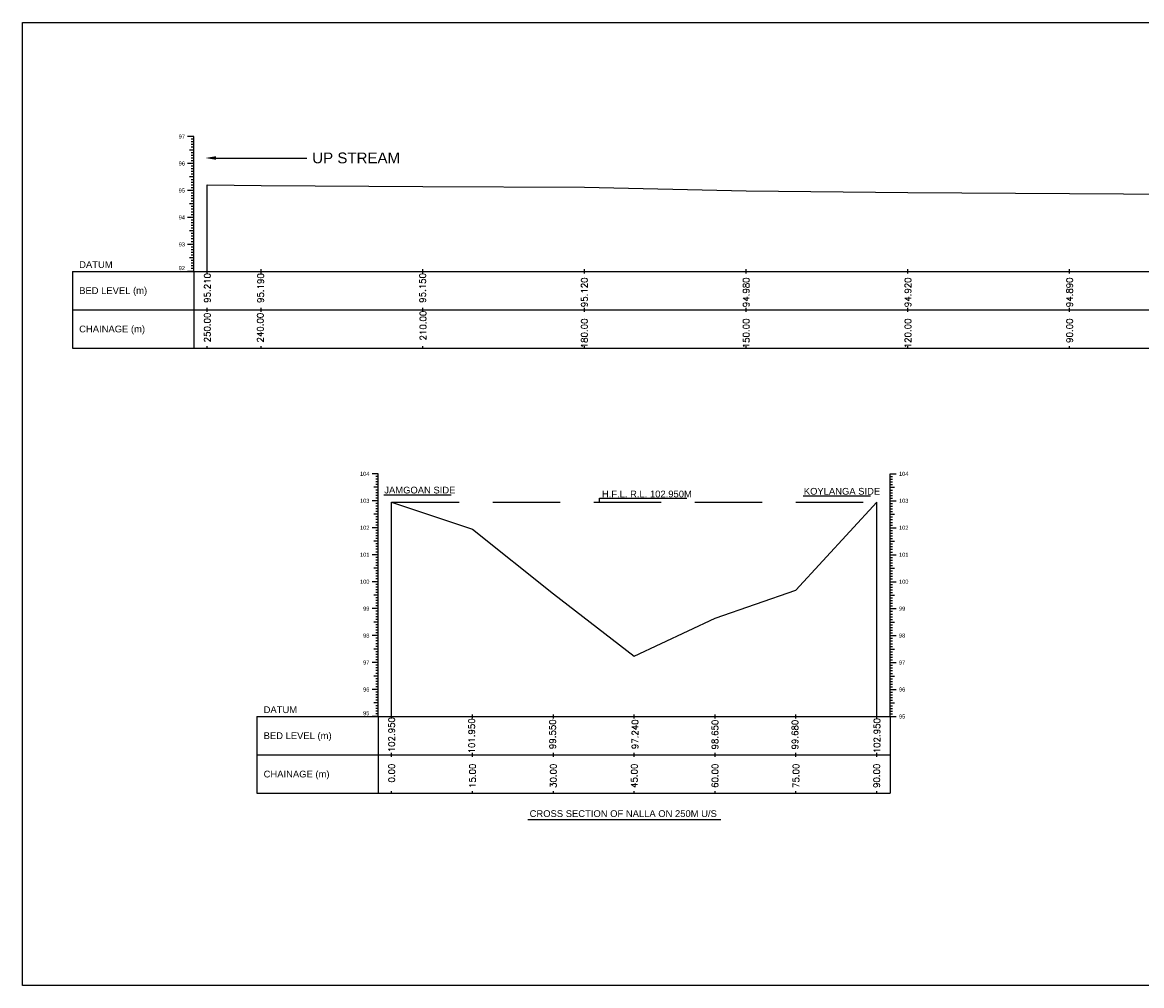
# Model space of a CAD drawing. Header units: millimetres. Extents: x 64653 to 65775, y 39345 to 39703.
# Tile 1 of 3: x 64653 to 65068, y 39345 to 39703. Entities that reach past the tile are written whole.
import ezdxf
from ezdxf import colors
from ezdxf.entities.mleader import LeaderData, LeaderLine
from ezdxf.enums import TextEntityAlignment as Align
from ezdxf.math import Vec2, Vec3

# ---------------------------------------------------------------- set-up
doc = ezdxf.new("R2010")
doc.units = ezdxf.units.MM
doc.header["$LTSCALE"] = 10
doc.linetypes.add('HIDDEN', pattern=[0.375, 0.25, -0.125])
doc.layers.add('CS_Drawing', color=7, linetype='Continuous')
doc.layers.add('GL', color=3, linetype='HIDDEN')
doc.styles.add('romans', font='romans.shx', dxfattribs={"height": 2.34})
doc.styles.get("Standard").update_dxf_attribs({"font": 'arial.ttf'})

msp = doc.modelspace()

# ---------------------------------------------------------------- linework, layer by layer
at = {"linetype": 'HIDDEN', "ltscale": 10}
for p, q in [((64786.59, 39527.36), (64812, 39527.36)), ((64942.26, 39526.92), (64967.68, 39526.92))]:
    msp.add_line(p, q, dxfattribs=at)
at = {"color": 175, "linetype": 'HIDDEN', "lineweight": -2, "ltscale": 10, "true_color": 0x4554a5}
msp.add_line((64789.55, 39524.6), (64969.55, 39524.6), dxfattribs=at)
at = {"color": 0, "linetype": 'ByBlock', "lineweight": -2, "ltscale": 10}
for p, q in [((64866.64, 39524.53), (64866.64, 39526.05)), ((64866.64, 39526.05), (64899.1, 39526.05))]:
    msp.add_line(p, q, dxfattribs=at)
at = {"linetype": 'ByBlock', "ltscale": 10}
msp.add_line((64840.1, 39406.94), (64911.66, 39406.94), dxfattribs=at)
msp.add_line((64840.1, 39406.94), (64911.66, 39406.94), dxfattribs=at)
at = {"color": 0, "linetype": 'ByBlock', "lineweight": -2, "ltscale": 10}
msp.add_lwpolyline([(64652.53, 39702.55), (65775.39, 39702.55), (65775.39, 39345.27), (64652.53, 39345.27)], close=True, dxfattribs=at)
at = {"layer": 'CS_Drawing'}
for p, q in [((64716.1, 39660.21), (64713.85, 39660.21)), ((64716.1, 39660.21), (64714.53, 39660.21)), ((64716.1, 39660.21), (64715.2, 39660.21)), ((64716.1, 39659.21), (64715.2, 39659.21)), ((64716.1, 39658.21), (64715.2, 39658.21)), ((64716.1, 39657.21), (64715.2, 39657.21)), ((64716.1, 39610.21), (64716.1, 39660.21)), ((64716.1, 39655.21), (64714.53, 39655.21)), ((64716.1, 39656.21), (64715.2, 39656.21)), ((64716.1, 39655.21), (64715.2, 39655.21)), ((64716.1, 39654.21), (64715.2, 39654.21)), ((64716.1, 39653.21), (64715.2, 39653.21)), ((64716.1, 39650.21), (64713.85, 39650.21)), ((64716.1, 39650.21), (64714.53, 39650.21)), ((64716.1, 39652.21), (64715.2, 39652.21)), ((64716.1, 39651.21), (64715.2, 39651.21)), ((64716.1, 39650.21), (64715.2, 39650.21)), ((64716.1, 39649.21), (64715.2, 39649.21)), ((64716.1, 39645.21), (64714.53, 39645.21)), ((64716.1, 39648.21), (64715.2, 39648.21)), ((64716.1, 39647.21), (64715.2, 39647.21)), ((64716.1, 39646.21), (64715.2, 39646.21)), ((64716.1, 39645.21), (64715.2, 39645.21)), ((64716.1, 39644.21), (64715.2, 39644.21)), ((64716.1, 39643.21), (64715.2, 39643.21)), ((64716.1, 39642.21), (64715.2, 39642.21)), ((64716.1, 39641.21), (64715.2, 39641.21)), ((64721.1, 39610.21), (64721.1, 39642.31)), ((64716.1, 39640.21), (64713.85, 39640.21)), ((64716.1, 39640.21), (64714.53, 39640.21)), ((64716.1, 39640.21), (64715.2, 39640.21)), ((64716.1, 39639.21), (64715.2, 39639.21)), ((64716.1, 39638.21), (64715.2, 39638.21)), ((64716.1, 39637.21), (64715.2, 39637.21)), ((64716.1, 39635.21), (64714.53, 39635.21)), ((64716.1, 39636.21), (64715.2, 39636.21)), ((64716.1, 39635.21), (64715.2, 39635.21)), ((64716.1, 39634.21), (64715.2, 39634.21)), ((64716.1, 39633.21), (64715.2, 39633.21)), ((64716.1, 39632.21), (64715.2, 39632.21)), ((64716.1, 39630.21), (64713.85, 39630.21)), ((64716.1, 39630.21), (64714.53, 39630.21)), ((64716.1, 39631.21), (64715.2, 39631.21)), ((64716.1, 39630.21), (64715.2, 39630.21)), ((64716.1, 39629.21), (64715.2, 39629.21)), ((64716.1, 39628.21), (64715.2, 39628.21)), ((64716.1, 39625.21), (64714.53, 39625.21)), ((64716.1, 39627.21), (64715.2, 39627.21)), ((64716.1, 39626.21), (64715.2, 39626.21)), ((64716.1, 39625.21), (64715.2, 39625.21)), ((64716.1, 39624.21), (64715.2, 39624.21)), ((64716.1, 39620.21), (64713.85, 39620.21)), ((64716.1, 39620.21), (64714.53, 39620.21)), ((64716.1, 39623.21), (64715.2, 39623.21)), ((64716.1, 39622.21), (64715.2, 39622.21)), ((64716.1, 39621.21), (64715.2, 39621.21)), ((64716.1, 39620.21), (64715.2, 39620.21)), ((64716.1, 39619.21), (64715.2, 39619.21)), ((64716.1, 39618.21), (64715.2, 39618.21)), ((64716.1, 39617.21), (64715.2, 39617.21)), ((64716.1, 39616.21), (64715.2, 39616.21)), ((64716.1, 39615.21), (64714.53, 39615.21)), ((64716.1, 39615.21), (64715.2, 39615.21)), ((64716.1, 39614.21), (64715.2, 39614.21)), ((64716.1, 39613.21), (64715.2, 39613.21)), ((64716.1, 39612.21), (64715.2, 39612.21)), ((64671.1, 39610.21), (64716.1, 39610.21)), ((64671.1, 39610.21), (64671.1, 39581.71)), ((64716.1, 39610.21), (64713.85, 39610.21)), ((64716.1, 39610.21), (64714.53, 39610.21)), ((64716.1, 39611.21), (64715.2, 39611.21)), ((64716.1, 39610.21), (64715.2, 39610.21)), ((64716.1, 39610.21), (65726.1, 39610.21)), ((64716.1, 39610.21), (64716.1, 39581.71)), ((64721.1, 39609.46), (64721.1, 39610.96)), ((64741.1, 39609.46), (64741.1, 39610.96)), ((64801.1, 39609.46), (64801.1, 39610.96)), ((64861.1, 39609.46), (64861.1, 39610.96)), ((64921.1, 39609.46), (64921.1, 39610.96)), ((64981.1, 39609.46), (64981.1, 39610.96)), ((65041.1, 39609.46), (65041.1, 39610.96)), ((64671.1, 39595.96), (64716.1, 39595.96)), ((64716.1, 39595.96), (65726.1, 39595.96)), ((64716.1, 39595.96), (65726.1, 39595.96)), ((64721.1, 39595.21), (64721.1, 39596.71)), ((64741.1, 39595.21), (64741.1, 39596.71)), ((64801.1, 39595.21), (64801.1, 39596.71)), ((64861.1, 39595.21), (64861.1, 39596.71)), ((64921.1, 39595.21), (64921.1, 39596.71)), ((64981.1, 39595.21), (64981.1, 39596.71)), ((65041.1, 39595.21), (65041.1, 39596.71)), ((64721.1, 39581.71), (64721.1, 39582.46)), ((64741.1, 39581.71), (64741.1, 39582.46)), ((64801.1, 39581.71), (64801.1, 39582.46)), ((64861.1, 39581.71), (64861.1, 39582.46)), ((64921.1, 39581.71), (64921.1, 39582.46)), ((64981.1, 39581.71), (64981.1, 39582.46)), ((65041.1, 39581.71), (65041.1, 39582.46)), ((64671.1, 39581.71), (64716.1, 39581.71)), ((64716.1, 39581.71), (65726.1, 39581.71)), ((64784.55, 39535.1), (64782.3, 39535.1)), ((64784.55, 39535.1), (64782.98, 39535.1)), ((64784.55, 39535.1), (64783.65, 39535.1)), ((64784.55, 39534.1), (64783.65, 39534.1)), ((64784.55, 39533.1), (64783.65, 39533.1)), ((64784.55, 39445.1), (64784.55, 39535.1)), ((64974.55, 39535.1), (64976.8, 39535.1)), ((64974.55, 39535.1), (64976.13, 39535.1)), ((64974.55, 39535.1), (64975.45, 39535.1)), ((64974.55, 39445.1), (64974.55, 39535.1)), ((64974.55, 39534.1), (64975.45, 39534.1)), ((64974.55, 39533.1), (64975.45, 39533.1)), ((64784.55, 39530.1), (64782.98, 39530.1)), ((64784.55, 39532.1), (64783.65, 39532.1)), ((64784.55, 39531.1), (64783.65, 39531.1)), ((64784.55, 39530.1), (64783.65, 39530.1)), ((64784.55, 39529.1), (64783.65, 39529.1)), ((64974.55, 39532.1), (64975.45, 39532.1)), ((64974.55, 39531.1), (64975.45, 39531.1)), ((64974.55, 39530.1), (64976.13, 39530.1)), ((64974.55, 39530.1), (64975.45, 39530.1)), ((64974.55, 39529.1), (64975.45, 39529.1)), ((64784.55, 39525.1), (64782.3, 39525.1)), ((64784.55, 39525.1), (64782.98, 39525.1)), ((64784.55, 39528.1), (64783.65, 39528.1)), ((64784.55, 39527.1), (64783.65, 39527.1)), ((64784.55, 39526.1), (64783.65, 39526.1)), ((64784.55, 39525.1), (64783.65, 39525.1)), ((64789.55, 39445.1), (64789.55, 39524.6)), ((64969.55, 39445.1), (64969.55, 39524.6)), ((64974.55, 39528.1), (64975.45, 39528.1)), ((64974.55, 39527.1), (64975.45, 39527.1)), ((64974.55, 39526.1), (64975.45, 39526.1)), ((64974.55, 39525.1), (64976.8, 39525.1)), ((64974.55, 39525.1), (64976.13, 39525.1)), ((64974.55, 39525.1), (64975.45, 39525.1)), ((64784.55, 39520.1), (64782.98, 39520.1)), ((64784.55, 39524.1), (64783.65, 39524.1)), ((64784.55, 39523.1), (64783.65, 39523.1)), ((64784.55, 39522.1), (64783.65, 39522.1)), ((64784.55, 39521.1), (64783.65, 39521.1)), ((64784.55, 39520.1), (64783.65, 39520.1)), ((64974.55, 39524.1), (64975.45, 39524.1)), ((64974.55, 39523.1), (64975.45, 39523.1)), ((64974.55, 39522.1), (64975.45, 39522.1)), ((64974.55, 39521.1), (64975.45, 39521.1)), ((64974.55, 39520.1), (64976.13, 39520.1)), ((64974.55, 39520.1), (64975.45, 39520.1)), ((64784.55, 39519.1), (64783.65, 39519.1)), ((64784.55, 39518.1), (64783.65, 39518.1)), ((64784.55, 39517.1), (64783.65, 39517.1)), ((64784.55, 39516.1), (64783.65, 39516.1)), ((64974.55, 39519.1), (64975.45, 39519.1)), ((64974.55, 39518.1), (64975.45, 39518.1)), ((64974.55, 39517.1), (64975.45, 39517.1)), ((64974.55, 39516.1), (64975.45, 39516.1)), ((64784.55, 39515.1), (64782.3, 39515.1)), ((64784.55, 39515.1), (64782.98, 39515.1)), ((64784.55, 39515.1), (64783.65, 39515.1)), ((64784.55, 39514.1), (64783.65, 39514.1)), ((64784.55, 39513.1), (64783.65, 39513.1)), ((64784.55, 39512.1), (64783.65, 39512.1)), ((64974.55, 39515.1), (64976.8, 39515.1)), ((64974.55, 39515.1), (64976.13, 39515.1)), ((64974.55, 39515.1), (64975.45, 39515.1)), ((64974.55, 39514.1), (64975.45, 39514.1)), ((64974.55, 39513.1), (64975.45, 39513.1)), ((64974.55, 39512.1), (64975.45, 39512.1)), ((64784.55, 39510.1), (64782.98, 39510.1)), ((64784.55, 39511.1), (64783.65, 39511.1)), ((64784.55, 39510.1), (64783.65, 39510.1)), ((64784.55, 39509.1), (64783.65, 39509.1)), ((64784.55, 39508.1), (64783.65, 39508.1)), ((64974.55, 39511.1), (64975.45, 39511.1)), ((64974.55, 39510.1), (64976.13, 39510.1)), ((64974.55, 39510.1), (64975.45, 39510.1)), ((64974.55, 39509.1), (64975.45, 39509.1)), ((64974.55, 39508.1), (64975.45, 39508.1)), ((64784.55, 39505.1), (64782.3, 39505.1)), ((64784.55, 39505.1), (64782.98, 39505.1)), ((64784.55, 39507.1), (64783.65, 39507.1)), ((64784.55, 39506.1), (64783.65, 39506.1)), ((64784.55, 39505.1), (64783.65, 39505.1)), ((64784.55, 39504.1), (64783.65, 39504.1)), ((64974.55, 39507.1), (64975.45, 39507.1)), ((64974.55, 39506.1), (64975.45, 39506.1)), ((64974.55, 39505.1), (64976.8, 39505.1)), ((64974.55, 39505.1), (64976.13, 39505.1)), ((64974.55, 39505.1), (64975.45, 39505.1)), ((64974.55, 39504.1), (64975.45, 39504.1)), ((64784.55, 39500.1), (64782.98, 39500.1)), ((64784.55, 39503.1), (64783.65, 39503.1)), ((64784.55, 39502.1), (64783.65, 39502.1)), ((64784.55, 39501.1), (64783.65, 39501.1)), ((64784.55, 39500.1), (64783.65, 39500.1)), ((64974.55, 39503.1), (64975.45, 39503.1)), ((64974.55, 39502.1), (64975.45, 39502.1)), ((64974.55, 39501.1), (64975.45, 39501.1)), ((64974.55, 39500.1), (64976.13, 39500.1)), ((64974.55, 39500.1), (64975.45, 39500.1)), ((64784.55, 39495.1), (64782.3, 39495.1)), ((64784.55, 39495.1), (64782.98, 39495.1)), ((64784.55, 39499.1), (64783.65, 39499.1)), ((64784.55, 39498.1), (64783.65, 39498.1)), ((64784.55, 39497.1), (64783.65, 39497.1)), ((64784.55, 39496.1), (64783.65, 39496.1)), ((64784.55, 39495.1), (64783.65, 39495.1)), ((64974.55, 39499.1), (64975.45, 39499.1)), ((64974.55, 39498.1), (64975.45, 39498.1)), ((64974.55, 39497.1), (64975.45, 39497.1)), ((64974.55, 39496.1), (64975.45, 39496.1)), ((64974.55, 39495.1), (64976.8, 39495.1)), ((64974.55, 39495.1), (64976.13, 39495.1)), ((64974.55, 39495.1), (64975.45, 39495.1)), ((64784.55, 39494.1), (64783.65, 39494.1)), ((64784.55, 39493.1), (64783.65, 39493.1)), ((64784.55, 39492.1), (64783.65, 39492.1)), ((64784.55, 39491.1), (64783.65, 39491.1)), ((64974.55, 39494.1), (64975.45, 39494.1)), ((64974.55, 39493.1), (64975.45, 39493.1)), ((64974.55, 39492.1), (64975.45, 39492.1)), ((64974.55, 39491.1), (64975.45, 39491.1)), ((64784.55, 39490.1), (64782.98, 39490.1)), ((64784.55, 39490.1), (64783.65, 39490.1)), ((64784.55, 39489.1), (64783.65, 39489.1)), ((64784.55, 39488.1), (64783.65, 39488.1)), ((64784.55, 39487.1), (64783.65, 39487.1)), ((64974.55, 39490.1), (64976.13, 39490.1)), ((64974.55, 39490.1), (64975.45, 39490.1)), ((64974.55, 39489.1), (64975.45, 39489.1)), ((64974.55, 39488.1), (64975.45, 39488.1)), ((64974.55, 39487.1), (64975.45, 39487.1)), ((64784.55, 39485.1), (64782.3, 39485.1)), ((64784.55, 39485.1), (64782.98, 39485.1)), ((64784.55, 39486.1), (64783.65, 39486.1)), ((64784.55, 39485.1), (64783.65, 39485.1)), ((64784.55, 39484.1), (64783.65, 39484.1)), ((64784.55, 39483.1), (64783.65, 39483.1)), ((64974.55, 39486.1), (64975.45, 39486.1)), ((64974.55, 39485.1), (64976.8, 39485.1)), ((64974.55, 39485.1), (64976.13, 39485.1)), ((64974.55, 39485.1), (64975.45, 39485.1)), ((64974.55, 39484.1), (64975.45, 39484.1)), ((64974.55, 39483.1), (64975.45, 39483.1)), ((64784.55, 39480.1), (64782.98, 39480.1)), ((64784.55, 39482.1), (64783.65, 39482.1)), ((64784.55, 39481.1), (64783.65, 39481.1)), ((64784.55, 39480.1), (64783.65, 39480.1)), ((64784.55, 39479.1), (64783.65, 39479.1)), ((64974.55, 39482.1), (64975.45, 39482.1)), ((64974.55, 39481.1), (64975.45, 39481.1)), ((64974.55, 39480.1), (64976.13, 39480.1)), ((64974.55, 39480.1), (64975.45, 39480.1)), ((64974.55, 39479.1), (64975.45, 39479.1)), ((64784.55, 39475.1), (64782.3, 39475.1)), ((64784.55, 39475.1), (64782.98, 39475.1)), ((64784.55, 39478.1), (64783.65, 39478.1)), ((64784.55, 39477.1), (64783.65, 39477.1)), ((64784.55, 39476.1), (64783.65, 39476.1)), ((64784.55, 39475.1), (64783.65, 39475.1)), ((64974.55, 39478.1), (64975.45, 39478.1)), ((64974.55, 39477.1), (64975.45, 39477.1)), ((64974.55, 39476.1), (64975.45, 39476.1)), ((64974.55, 39475.1), (64976.8, 39475.1)), ((64974.55, 39475.1), (64976.13, 39475.1)), ((64974.55, 39475.1), (64975.45, 39475.1)), ((64784.55, 39474.1), (64783.65, 39474.1)), ((64784.55, 39473.1), (64783.65, 39473.1)), ((64784.55, 39472.1), (64783.65, 39472.1)), ((64784.55, 39471.1), (64783.65, 39471.1)), ((64974.55, 39474.1), (64975.45, 39474.1)), ((64974.55, 39473.1), (64975.45, 39473.1)), ((64974.55, 39472.1), (64975.45, 39472.1)), ((64974.55, 39471.1), (64975.45, 39471.1)), ((64784.55, 39470.1), (64782.98, 39470.1)), ((64784.55, 39470.1), (64783.65, 39470.1)), ((64784.55, 39469.1), (64783.65, 39469.1)), ((64784.55, 39468.1), (64783.65, 39468.1)), ((64784.55, 39467.1), (64783.65, 39467.1)), ((64784.55, 39466.1), (64783.65, 39466.1)), ((64974.55, 39470.1), (64976.13, 39470.1)), ((64974.55, 39470.1), (64975.45, 39470.1)), ((64974.55, 39469.1), (64975.45, 39469.1)), ((64974.55, 39468.1), (64975.45, 39468.1)), ((64974.55, 39467.1), (64975.45, 39467.1)), ((64974.55, 39466.1), (64975.45, 39466.1)), ((64784.55, 39465.1), (64782.3, 39465.1)), ((64784.55, 39465.1), (64782.98, 39465.1)), ((64784.55, 39465.1), (64783.65, 39465.1)), ((64784.55, 39464.1), (64783.65, 39464.1)), ((64784.55, 39463.1), (64783.65, 39463.1)), ((64784.55, 39462.1), (64783.65, 39462.1)), ((64974.55, 39465.1), (64976.8, 39465.1)), ((64974.55, 39465.1), (64976.13, 39465.1)), ((64974.55, 39465.1), (64975.45, 39465.1)), ((64974.55, 39464.1), (64975.45, 39464.1)), ((64974.55, 39463.1), (64975.45, 39463.1)), ((64974.55, 39462.1), (64975.45, 39462.1)), ((64784.55, 39460.1), (64782.98, 39460.1)), ((64784.55, 39461.1), (64783.65, 39461.1)), ((64784.55, 39460.1), (64783.65, 39460.1)), ((64784.55, 39459.1), (64783.65, 39459.1)), ((64784.55, 39458.1), (64783.65, 39458.1)), ((64974.55, 39461.1), (64975.45, 39461.1)), ((64974.55, 39460.1), (64976.13, 39460.1)), ((64974.55, 39460.1), (64975.45, 39460.1)), ((64974.55, 39459.1), (64975.45, 39459.1)), ((64974.55, 39458.1), (64975.45, 39458.1)), ((64784.55, 39455.1), (64782.3, 39455.1)), ((64784.55, 39455.1), (64782.98, 39455.1)), ((64784.55, 39457.1), (64783.65, 39457.1)), ((64784.55, 39456.1), (64783.65, 39456.1)), ((64784.55, 39455.1), (64783.65, 39455.1)), ((64784.55, 39454.1), (64783.65, 39454.1)), ((64974.55, 39457.1), (64975.45, 39457.1)), ((64974.55, 39456.1), (64975.45, 39456.1)), ((64974.55, 39455.1), (64976.8, 39455.1)), ((64974.55, 39455.1), (64976.13, 39455.1)), ((64974.55, 39455.1), (64975.45, 39455.1)), ((64974.55, 39454.1), (64975.45, 39454.1)), ((64784.55, 39450.1), (64782.98, 39450.1)), ((64784.55, 39453.1), (64783.65, 39453.1)), ((64784.55, 39452.1), (64783.65, 39452.1)), ((64784.55, 39451.1), (64783.65, 39451.1)), ((64784.55, 39450.1), (64783.65, 39450.1)), ((64974.55, 39453.1), (64975.45, 39453.1)), ((64974.55, 39452.1), (64975.45, 39452.1)), ((64974.55, 39451.1), (64975.45, 39451.1)), ((64974.55, 39450.1), (64976.13, 39450.1)), ((64974.55, 39450.1), (64975.45, 39450.1)), ((64784.55, 39449.1), (64783.65, 39449.1)), ((64784.55, 39448.1), (64783.65, 39448.1)), ((64784.55, 39447.1), (64783.65, 39447.1)), ((64784.55, 39446.1), (64783.65, 39446.1)), ((64789.55, 39444.35), (64789.55, 39445.85)), ((64819.55, 39444.35), (64819.55, 39445.85)), ((64849.55, 39444.35), (64849.55, 39445.85)), ((64879.55, 39444.35), (64879.55, 39445.85)), ((64909.55, 39444.35), (64909.55, 39445.85)), ((64939.55, 39444.35), (64939.55, 39445.85)), ((64969.55, 39444.35), (64969.55, 39445.85)), ((64974.55, 39449.1), (64975.45, 39449.1)), ((64974.55, 39448.1), (64975.45, 39448.1)), ((64974.55, 39447.1), (64975.45, 39447.1)), ((64974.55, 39446.1), (64975.45, 39446.1)), ((64739.55, 39445.1), (64784.55, 39445.1)), ((64739.55, 39445.1), (64739.55, 39416.6)), ((64784.55, 39445.1), (64782.3, 39445.1)), ((64784.55, 39445.1), (64782.98, 39445.1)), ((64784.55, 39445.1), (64783.65, 39445.1)), ((64784.55, 39445.1), (64974.55, 39445.1)), ((64784.55, 39445.1), (64784.55, 39416.6)), ((64974.55, 39445.1), (64976.8, 39445.1)), ((64974.55, 39445.1), (64976.13, 39445.1)), ((64974.55, 39445.1), (64975.45, 39445.1)), ((64974.55, 39445.1), (64974.55, 39416.6)), ((64739.55, 39430.85), (64784.55, 39430.85)), ((64784.55, 39430.85), (64974.55, 39430.85)), ((64784.55, 39430.85), (64974.55, 39430.85)), ((64789.55, 39430.1), (64789.55, 39431.6)), ((64819.55, 39430.1), (64819.55, 39431.6)), ((64849.55, 39430.1), (64849.55, 39431.6)), ((64879.55, 39430.1), (64879.55, 39431.6)), ((64909.55, 39430.1), (64909.55, 39431.6)), ((64939.55, 39430.1), (64939.55, 39431.6)), ((64969.55, 39430.1), (64969.55, 39431.6)), ((64739.55, 39416.6), (64784.55, 39416.6)), ((64784.55, 39416.6), (64974.55, 39416.6)), ((64789.55, 39416.6), (64789.55, 39417.35)), ((64819.55, 39416.6), (64819.55, 39417.35)), ((64849.55, 39416.6), (64849.55, 39417.35)), ((64879.55, 39416.6), (64879.55, 39417.35)), ((64909.55, 39416.6), (64909.55, 39417.35)), ((64939.55, 39416.6), (64939.55, 39417.35)), ((64969.55, 39416.6), (64969.55, 39417.35))]:
    msp.add_line(p, q, dxfattribs=at)
at = {"layer": 'GL', "linetype": 'ByBlock'}
for points in [[(64721.1, 39642.31), (64741.1, 39642.11), (64801.1, 39641.71), (64861.1, 39641.41), (64921.1, 39640.01), (64981.1, 39639.41), (65041.1, 39639.11), (65101.1, 39638.71), (65161.1, 39638.41), (65221.1, 39637.11), (65281.1, 39637.11), (65341.1, 39636.81), (65401.1, 39636.11), (65461.1, 39635.51), (65521.1, 39634.91), (65581.1, 39634.11), (65641.1, 39633.51), (65701.1, 39632.81), (65721.1, 39632.81)], [(64789.55, 39524.6), (64819.55, 39514.6), (64849.55, 39490.6), (64879.55, 39467.5), (64909.55, 39481.6), (64939.55, 39491.9), (64969.55, 39524.6)]]:
    msp.add_lwpolyline(points, dxfattribs=at)

# ---------------------------------------------------------------- texts
at = {"layer": 'CS_Drawing'}
for s, p in [('97', (64712.85, 39660.21)), ('96', (64712.85, 39650.21)), ('95', (64712.85, 39640.21)), ('94', (64712.85, 39630.21)), ('93', (64712.85, 39620.21)), ('104', (64781.3, 39535.1)), ('103', (64781.3, 39525.1)), ('102', (64781.3, 39515.1)), ('101', (64781.3, 39505.1)), ('100', (64781.3, 39495.1)), ('99', (64781.3, 39485.1)), ('98', (64781.3, 39475.1)), ('97', (64781.3, 39465.1)), ('96', (64781.3, 39455.1))]:
    msp.add_text(s, height=1.5, dxfattribs=at).set_placement(p, align=Align.MIDDLE_RIGHT)
for s, height, p in [('DATUM', 2.5, (64673.6, 39612.71)), ('BED LEVEL (m)', 2.5, (64673.6, 39603.08)), ('CHAINAGE (m)', 2.5, (64673.6, 39588.83)), ('104', 1.5, (64977.8, 39535.1)), ('JAMGOAN SIDE', 2.5, (64786.82, 39529.07)), ('H.F.L. R.L. 102.950M ', 2.5, (64867.55, 39527.62)), ('KOYLANGA SIDE', 2.5, (64942.49, 39528.63)), ('103', 1.5, (64977.8, 39525.1)), ('102', 1.5, (64977.8, 39515.1)), ('101', 1.5, (64977.8, 39505.1)), ('100', 1.5, (64977.8, 39495.1)), ('99', 1.5, (64977.8, 39485.1)), ('98', 1.5, (64977.8, 39475.1)), ('97', 1.5, (64977.8, 39465.1)), ('96', 1.5, (64977.8, 39455.1)), ('DATUM', 2.5, (64742.05, 39447.6)), ('95', 1.5, (64977.8, 39445.1)), ('95', 1.5, (64977.8, 39445.1)), ('BED LEVEL (m)', 2.5, (64742.05, 39437.98)), ('CHAINAGE (m)', 2.5, (64742.05, 39423.73)), ('CROSS SECTION OF NALLA ON 250M U/S', 2.5, (64840.75, 39409.07))]:
    msp.add_text(s, height=height, dxfattribs=at).set_placement(p, align=Align.MIDDLE_LEFT)
for s, p in [('92', (64712.85, 39610.66)), ('95', (64781.3, 39445.55))]:
    msp.add_text(s, height=1.5, dxfattribs=at).set_placement(p, align=Align.RIGHT)
at = {"layer": 'CS_Drawing', "style": 'romans'}
for s, p in [('95.210', (64721.19, 39609.57)), ('95.190', (64740.91, 39609.51)), ('95.150', (64801.03, 39609.59)), ('95.120', (64861.1, 39607.96)), ('94.980', (64921.1, 39607.96)), ('94.920', (64981.1, 39607.96)), ('94.890', (65041.1, 39607.96)), ('250.00', (64721.13, 39594.89)), ('210.00', (64801.23, 39595.61)), ('240.00', (64740.78, 39594.85)), ('180.00', (64861.1, 39592.71)), ('150.00', (64921.1, 39592.71)), ('120.00', (64981.1, 39592.71)), ('90.00', (65041.1, 39592.71)), ('102.950', (64789.55, 39444.87)), ('101.950', (64819.26, 39444.41)), ('99.550', (64849.26, 39444.03)), ('97.240', (64879.9, 39444.02)), ('98.650', (64909.55, 39443.9)), ('99.680', (64939.21, 39443.89)), ('102.950', (64969.62, 39444.49)), ('0.00', (64789.55, 39427.6)), ('15.00', (64819.55, 39427.6)), ('30.00', (64849.55, 39427.6)), ('45.00', (64879.55, 39427.6)), ('60.00', (64909.55, 39427.6)), ('75.00', (64939.55, 39427.6)), ('90.00', (64969.55, 39427.6))]:
    msp.add_text(s, height=2.34, rotation=90, dxfattribs=at).set_placement(p, align=Align.MIDDLE_RIGHT)

# ---------------------------------------------------------------- leaders
ml = msp.add_multileader_mtext('Standard')
ml.set_content('UP STREAM', color=256)
ml.set_leader_properties()
ml.build(insert=Vec2(0, 0))
ctx = ml.context
ctx.base_point, ctx.plane_origin = Vec3(64758.08, 39652.25), Vec3(64720.37, 39652.25)
notes = []
notes.append((ctx, [(0, (1, 1, 0), (64750.08, 39652.25), (1, 0), 8, [(0, [(64720.37, 39652.25)], 0, [])])]))
ctx.mtext.insert, ctx.mtext.flow_direction = Vec3(64760.08, 39654.28), 5
for ctx, leaders in notes:
    for number, flags, end, landing, length, lines in leaders:
        leader = LeaderData()
        leader.index, (leader.has_last_leader_line, leader.has_dogleg_vector, leader.attachment_direction) = number, flags
        leader.last_leader_point, leader.dogleg_vector, leader.dogleg_length = Vec3(end), Vec3(landing), length
        for number, points, colour, breaks in lines:
            line = LeaderLine()
            line.index, line.vertices, line.color, line.breaks = number, Vec3.list(points), colors.encode_raw_color(colour), breaks
            leader.lines.append(line)
        ctx.leaders.append(leader)

doc.saveas('drawing.dxf')
